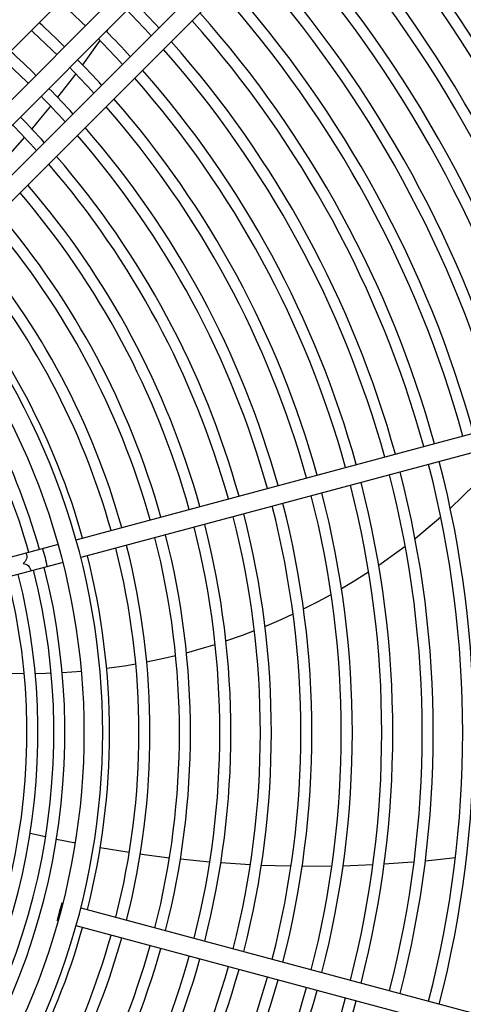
# Model space of a CAD drawing. Header units: centimetres. Extents: x -92429 to 178773, y 2337 to 428125.
# Tile 132 of 138: x 162490 to 162501, y 9648 to 9673. Entities that reach past the tile are written whole.
import ezdxf

# ---------------------------------------------------------------- set-up
doc = ezdxf.new("R2010")
doc.units = ezdxf.units.CM
doc.header["$LTSCALE"] = 50
doc.layers.add('WL_urządzenia', color=1, linetype='Continuous')

msp = doc.modelspace()

# ---------------------------------------------------------------- linework, layer by layer
at = {"layer": 'WL_urządzenia', "color": 1, "linetype": 'Continuous'}
for p, q in [((162477.632, 9660.705, 2170), (162501.598, 9684.671, 2170)), ((162503.171, 9683.098, 2170), (162479.205, 9659.132, 2170)), ((162479.47, 9658.742, 2170), (162503.498, 9682.77, 2170)), ((162486.193, 9668.02, 2170), (162496.812, 9678.64, 2170)), ((162497.14, 9678.312, 2170), (162486.52, 9667.693, 2170)), ((162491.716, 9672.888, 2170), (162491.691, 9672.853, 2170)), ((162491.53, 9672.62, 2170), (162491.089, 9672.01, 2170)), ((162490.92, 9671.785, 2170), (162490.462, 9671.193, 2170)), ((162490.286, 9670.974, 2170), (162490.035, 9670.667, 2170)), ((162490.035, 9670.667, 2170), (162489.81, 9670.399, 2170)), ((162489.628, 9670.187, 2170), (162489.134, 9669.63, 2170)), ((162490.927, 9660.061, 2170), (162505.433, 9663.948, 2170)), ((162505.553, 9663.5, 2170), (162491.047, 9659.613, 2170)), ((162500.349, 9660.85, 2170), (162500.974, 9661.457, 2170)), ((162499.522, 9660.142, 2170), (162500.11, 9660.635, 2170)), ((162499.462, 9660.094, 2170), (162499.522, 9660.142, 2170)), ((162490.479, 9659.941, 2170), (162483.272, 9658.009, 2170)), ((162498.796, 9659.596, 2170), (162499.215, 9659.903, 2170)), ((162498.665, 9659.504, 2170), (162498.796, 9659.596, 2170)), ((162490.599, 9659.493, 2170), (162483.391, 9657.562, 2170)), ((162498.547, 9659.424, 2170), (162498.665, 9659.504, 2170)), ((162497.904, 9659.009, 2170), (162498.293, 9659.255, 2170)), ((162497.61, 9658.834, 2170), (162497.904, 9659.009, 2170)), ((162497.02, 9658.508, 2170), (162497.351, 9658.687, 2170)), ((162496.654, 9658.322, 2170), (162497.02, 9658.508, 2170)), ((162496.088, 9658.057, 2170), (162496.39, 9658.195, 2170)), ((162495.683, 9657.884, 2170), (162496.088, 9658.057, 2170)), ((162494.7, 9657.517, 2170), (162495.122, 9657.665, 2170)), ((162495.122, 9657.665, 2170), (162495.416, 9657.777, 2170)), ((162494.134, 9657.339, 2170), (162494.43, 9657.429, 2170)), ((162493.138, 9657.082, 2170), (162493.434, 9657.151, 2170)), ((162493.706, 9657.22, 2170), (162494.134, 9657.339, 2170)), ((162491.697, 9656.828, 2170), (162492.15, 9656.893, 2170)), ((162492.15, 9656.893, 2170), (162492.43, 9656.94, 2170)), ((162492.705, 9656.991, 2170), (162493.138, 9657.082, 2170)), ((162489.219, 9656.707, 2170), (162489.621, 9656.7, 2170)), ((162489.9, 9656.701, 2170), (162490.167, 9656.707, 2170)), ((162490.167, 9656.707, 2170), (162490.3, 9656.712, 2170)), ((162490.578, 9656.725, 2170), (162491.065, 9656.76, 2170)), ((162490.161, 9652.585, 2170), (162489.771, 9652.675, 2170)), ((162490.911, 9652.427, 2170), (162490.433, 9652.525, 2170)), ((162492.267, 9652.19, 2170), (162491.536, 9652.31, 2170)), ((162492.642, 9652.136, 2170), (162492.542, 9652.15, 2170)), ((162493.277, 9652.054, 2170), (162492.642, 9652.136, 2170)), ((162494.284, 9651.953, 2170), (162493.554, 9652.023, 2170)), ((162494.293, 9651.952, 2170), (162494.284, 9651.953, 2170)), ((162495.313, 9651.883, 2170), (162494.571, 9651.93, 2170)), ((162499.278, 9651.94, 2170), (162498.684, 9651.898, 2170)), ((162499.438, 9651.953, 2170), (162499.278, 9651.94, 2170)), ((162500.478, 9652.058, 2170), (162499.722, 9651.978, 2170)), ((162495.943, 9651.858, 2170), (162495.593, 9651.87, 2170)), ((162496.339, 9651.849, 2170), (162495.943, 9651.858, 2170)), ((162497.368, 9651.848, 2170), (162496.619, 9651.845, 2170)), ((162498.402, 9651.883, 2170), (162497.65, 9651.854, 2170)), ((162490.576, 9650.926, 2170), (162490.599, 9650.92, 2170)), ((162491.047, 9650.8, 2170), (162505.553, 9646.913, 2170)), ((162490.479, 9650.473, 2170), (162490.456, 9650.479, 2170)), ((162505.433, 9646.466, 2170), (162490.927, 9650.353, 2170))]:
    msp.add_line(p, q, dxfattribs=at)
for points in [[(162490.083, 9659.835, 0.037253), (162490.151, 9659.613, 0.037253), (162490.203, 9659.387)], [(162489.666, 9659.723, -0.374287), (162489.595, 9659.464, -0.374287), (162489.786, 9659.275)], [(162490.576, 9650.926, 0.037253), (162490.524, 9650.7, 0.037253), (162490.456, 9650.479)], [(162490.508, 9650.705, 0.037253), (162490.576, 9650.926)], [(162490.456, 9650.479, 0.037253), (162490.508, 9650.705)]]:
    msp.add_lwpolyline(points, format="xyb", dxfattribs=at)
msp.add_circle((162473.707, 9655.207, 2170), 47.277, dxfattribs=at)
for radius, start, end in [(47.277, 49.4416, 40.5584), (42.566, 47.9961, 42.0039), (42.222, 48.0205, 41.9795), (42.012, 48.0356, 41.9644), (36.223, 15.3666, 42.5065), (36.501, 15.3638, 42.5256), (36.011, 15.3687, 42.4918), (35.52, 15.3738, 42.4571), (35.732, 15.3716, 42.4723), (35.242, 15.3768, 42.4371), (35.029, 15.3791, 42.4215), (34.538, 15.3845, 42.3848), (34.751, 15.3821, 42.4008), (34.26, 15.3876, 42.3636), (33.769, 15.3932, 42.3252), (34.048, 15.39, 42.3471), (33.372, 317.7066, 42.2934), (32.908, 317.7448, 42.2552), (32.329, 15.4107, 42.206), (32.051, 15.4143, 42.1817), (31.31, 15.4241, 42.1149), (31.032, 15.4279, 42.0891), (30.291, 15.4384, 42.0178), (30.013, 15.4424, 41.9901), (29.272, 15.4536, 41.9139), (28.994, 15.458, 41.8843), (28.253, 15.47, 41.8025), (27.975, 15.4747, 41.7707), (24.918, 45.5329, 47.5587), (26.215, 42.568, 44.4935), (25.937, 42.5419, 44.488), (27.234, 15.4876, 41.6827), (24.177, 45.5492, 47.6372), (26.956, 15.4926, 41.6484), (23.899, 45.5556, 47.6679), (25.196, 42.4696, 44.473), (24.918, 42.4413, 44.4671), (26.215, 15.5065, 41.5536), (23.158, 45.5734, 47.7533), (25.937, 15.512, 41.5166), (22.88, 45.5804, 47.7868), (24.177, 42.3628, 44.4508), (23.899, 42.3321, 44.4444), (25.196, 15.527, 41.414), (24.918, 15.5329, 41.374), (23.158, 42.2467, 44.4266), (22.88, 42.2132, 44.4196), (24.177, 15.5492, 41.2627), (23.899, 15.5556, 41.2191), (21.861, 42.0832, 44.3926), (22.139, 42.1199, 44.4002), (22.88, 15.5804, 41.0505), (23.158, 15.5734, 41.098), (21.861, 15.6074, 40.8661), (22.139, 15.5998, 40.9181), (20.842, 15.6371, 40.6636), (21.12, 15.6287, 40.7208), (20.101, 15.6606, 40.5034), (19.823, 15.6699, 40.4402), (19.082, 15.6959, 40.2628), (18.804, 15.7062, 40.1926), (18.063, 15.7351, 39.9949), (17.891, 320.0533, 39.9467), (17.428, 320.1881, 39.8119), (16.662, 15.797, 39.5728), (16.94, 15.7839, 39.6621), (26.956, 345.4926, 14.5074), (27.234, 345.4876, 14.5124), (25.937, 345.512, 14.488), (26.215, 345.5065, 14.4935), (24.918, 345.5329, 14.4671), (25.196, 345.527, 14.473), (23.899, 345.5556, 14.4444), (24.177, 345.5492, 14.4508), (22.88, 345.5804, 14.4196), (23.158, 345.5734, 14.4266), (21.861, 345.6074, 14.3926), (22.139, 345.5998, 14.4002), (20.842, 345.6371, 14.3629), (21.12, 345.6287, 14.3713), (19.823, 345.6699, 14.3301), (20.101, 345.6606, 14.3394), (18.804, 345.7062, 14.2938), (19.082, 345.6959, 14.3041), (18.063, 345.7351, 14.2649), (16.94, 320.3379, 14.2161), (15.984, 320.658, 14.1693), (16.262, 320.561, 14.1835), (16.662, 320.4272, 14.203), (18.063, 320.0051, 344.2649), (18.804, 319.8074, 344.2938), (19.082, 319.7372, 344.3041), (19.823, 319.5598, 344.3301), (20.101, 319.4966, 344.3394), (20.842, 319.3364, 344.3629), (21.12, 319.2792, 344.3713), (21.861, 319.1339, 344.3926), (22.139, 319.0819, 344.4002), (22.88, 318.9495, 344.4196), (23.158, 318.902, 344.4266), (23.899, 318.7809, 344.4444), (24.177, 318.7373, 344.4508), (24.918, 318.626, 344.4671), (25.196, 318.586, 344.473)]:
    msp.add_arc((162473.707, 9655.207, 2170), radius, start, end, dxfattribs=at)

doc.saveas('drawing.dxf')
